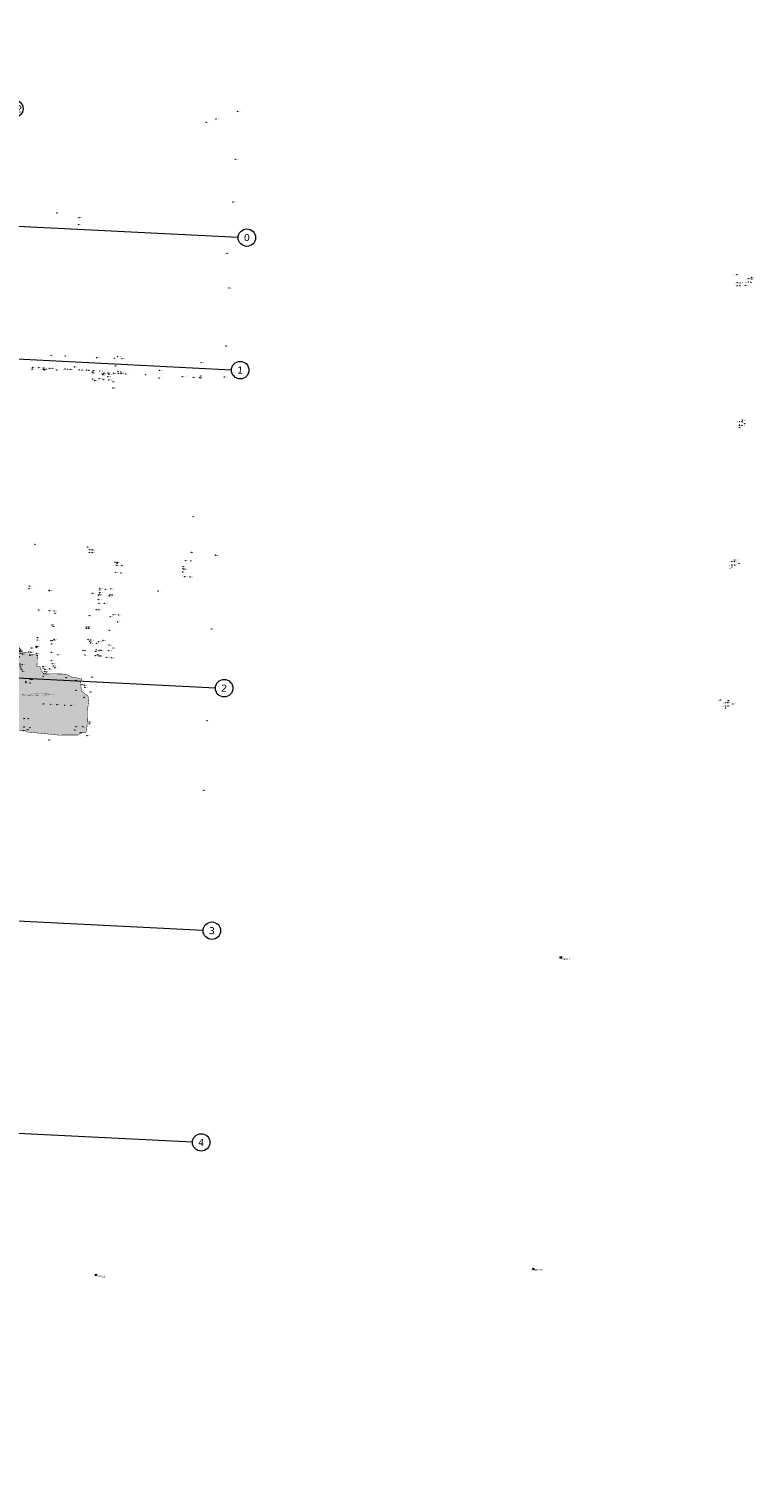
# Model space of a CAD drawing. Header units: millimetres. Extents: x 32690613 to 32693265, y 5342952 to 5344571.
# Tile 18 of 18: x 32692849 to 32693265, y 5343747 to 5344571. Entities that reach past the tile are written whole.
import ezdxf

# ---------------------------------------------------------------- set-up
doc = ezdxf.new("R2010")
doc.units = ezdxf.units.MM
doc.header["$LTSCALE"] = 20
doc.layers.get('0').update_dxf_attribs({"lineweight": 18})
doc.layers.get('Defpoints').update_dxf_attribs({"color": 11, "lineweight": 18})
for name, color, linetype, lineweight in [('Aufmaß_Schraff', 51, 'Continuous', 18), ('Aufmaß_Umriss', 40, 'Continuous', 18), ('Mpt-StBa_Höhe', 6, 'Continuous', 5), ('Mpt-StBa_Pkt', 4, 'Continuous', 9)]:
    doc.layers.add(name, color=color, linetype=linetype, lineweight=lineweight)
doc.styles.add('Arial', font='arial.ttf')
doc.styles.add('Verdana', font='verdana.ttf')

# ---------------------------------------------------------------- blocks, each defined once
blk = doc.blocks.new('A$C78070446')
for p, q in [((4469733.77, 5343068.96), (4469667.48, 5342330.09)), ((4469989.15, 5343046.05), (4469922.86, 5342307.18)), ((4470104.68, 5343035.69), (4470092.34, 5342898.17)), ((4470129.58, 5343033.45), (4470100.95, 5342714.26)), ((4469505.56, 5343027.12), (4470255.14, 5342959.86)), ((4469498.77, 5342951.42), (4470248.35, 5342884.17)), ((4469482.47, 5342769.75), (4470232.05, 5342702.5)), ((4470080.73, 5342716.08), (4470043.07, 5342296.4)), ((4469470.04, 5342631.21), (4470219.62, 5342563.96)), ((4469685.27, 5342528.36), (4469462.61, 5342548.34)), ((4469459.19, 5342510.29), (4470208.78, 5342443.04)), ((4469678.22, 5342449.78), (4469455.56, 5342469.75))]:
    blk.add_line(p, q)
for centre in [(4469734.22, 5343073.94), (4469989.59, 5343051.03), (4470105.13, 5343040.67), (4470130.03, 5343038.43), (4469500.58, 5343027.56), (4470260.12, 5342959.42), (4469493.79, 5342951.87), (4470253.33, 5342883.72), (4469477.49, 5342770.2), (4470237.03, 5342702.05), (4469465.06, 5342631.65), (4470224.6, 5342563.51), (4469457.63, 5342548.79), (4469454.21, 5342510.74), (4469450.58, 5342470.2), (4470213.76, 5342442.59), (4469667.04, 5342325.11), (4469922.41, 5342302.2), (4470042.63, 5342291.42)]:
    blk.add_circle(centre, 5)
at = {"char_height": 4, "attachment_point": 5, "rotation": 354.86, "line_spacing_factor": 0.252012, "style": 'Verdana'}
for s, insert in [('A', (4469734.22, 5343073.94)), ('B', (4469989.59, 5343051.03)), ('C', (4470105.13, 5343040.67)), ('C.2', (4470130.03, 5343038.43)), ('0', (4469500.58, 5343027.56)), ('0', (4470260.12, 5342959.42)), ('1', (4469493.79, 5342951.87)), ('1', (4470253.33, 5342883.72)), ('2', (4469477.49, 5342770.2)), ('2', (4470237.03, 5342702.05)), ('3', (4469465.06, 5342631.65)), ('3', (4470224.6, 5342563.51)), ('3.1', (4469457.63, 5342548.79)), ('4', (4469454.21, 5342510.74)), ('4.1', (4469450.58, 5342470.2)), ('4', (4470213.76, 5342442.59)), ('A', (4469667.04, 5342325.11)), ('B', (4469922.41, 5342302.2)), ('C.1', (4470042.63, 5342291.42))]:
    blk.add_mtext(s, dxfattribs=dict(at, insert=insert))
blk = doc.blocks.new('A$C6B13215B')
at = {"layer": 'Aufmaß_Schraff'}
h = blk.add_hatch(color=256, dxfattribs=at)
h.dxf.hatch_style = 1
edge = h.paths.add_edge_path()
edge.add_line((32692847.58, 5344168.35), (32692847.31, 5344168.97))
edge.add_line((32692847.31, 5344168.97), (32692846.25, 5344168.65))
edge.add_line((32692846.25, 5344168.65), (32692829.05, 5344169.73))
edge.add_line((32692829.05, 5344169.73), (32692826.83, 5344169.96))
edge.add_line((32692826.83, 5344169.96), (32692825.41, 5344170.11))
edge.add_line((32692825.41, 5344170.11), (32692820.8, 5344170.68))
edge.add_line((32692820.8, 5344170.68), (32692818.02, 5344172.57))
edge.add_line((32692818.02, 5344172.57), (32692818.05, 5344189))
edge.add_line((32692818.05, 5344189), (32692817.95, 5344189.62))
edge.add_line((32692817.95, 5344189.62), (32692818.04, 5344195.9))
edge.add_line((32692818.04, 5344195.9), (32692818.57, 5344197.94))
edge.add_line((32692818.57, 5344197.94), (32692818.5, 5344198.16))
edge.add_line((32692818.5, 5344198.16), (32692821.81, 5344199.17))
edge.add_line((32692821.81, 5344199.17), (32692822.79, 5344199.76))
edge.add_line((32692822.79, 5344199.76), (32692823.62, 5344200.33))
edge.add_line((32692823.62, 5344200.33), (32692824.19, 5344200.81))
edge.add_line((32692824.19, 5344200.81), (32692824.65, 5344201.32))
edge.add_line((32692824.65, 5344201.32), (32692825.26, 5344202.06))
edge.add_line((32692825.26, 5344202.06), (32692826.31, 5344203.78))
edge.add_line((32692826.31, 5344203.78), (32692826.98, 5344205.19))
edge.add_line((32692826.98, 5344205.19), (32692827.1, 5344205.45))
edge.add_line((32692827.1, 5344205.45), (32692827.55, 5344207.07))
edge.add_line((32692827.55, 5344207.07), (32692827.79, 5344208.67))
edge.add_line((32692827.79, 5344208.67), (32692828.22, 5344211.24))
edge.add_line((32692828.22, 5344211.24), (32692828.75, 5344212.65))
edge.add_line((32692828.75, 5344212.65), (32692828.93, 5344212.96))
edge.add_line((32692828.93, 5344212.96), (32692829.69, 5344214.02))
edge.add_line((32692829.69, 5344214.02), (32692831.33, 5344215.41))
edge.add_line((32692831.33, 5344215.41), (32692832.53, 5344216.11))
edge.add_line((32692832.53, 5344216.11), (32692833.79, 5344216.51))
edge.add_line((32692833.79, 5344216.51), (32692835.77, 5344216.88))
edge.add_line((32692835.77, 5344216.88), (32692838.65, 5344216.86))
edge.add_line((32692838.65, 5344216.86), (32692838.67, 5344217.28))
edge.add_line((32692838.67, 5344217.28), (32692843.3, 5344217.17))
edge.add_line((32692843.3, 5344217.17), (32692845.63, 5344213.49))
edge.add_line((32692845.63, 5344213.49), (32692848.8, 5344213.3))
edge.add_line((32692848.8, 5344213.3), (32692848.89, 5344214.24))
edge.add_line((32692848.89, 5344214.24), (32692849.44, 5344214.2))
edge.add_arc((32692852.97, 5344213.27), 3.66, 165.2846, 194.266)
edge.add_line((32692849.43, 5344212.37), (32692849.6, 5344212.36))
edge.add_line((32692849.6, 5344212.36), (32692849.6, 5344212.35))
edge.add_line((32692849.6, 5344212.35), (32692854.13, 5344212.12))
edge.add_line((32692854.13, 5344212.12), (32692853.8, 5344205.57))
edge.add_line((32692853.8, 5344205.57), (32692855.51, 5344205.5))
edge.add_line((32692855.51, 5344205.5), (32692856.36, 5344203.1))
edge.add_line((32692856.36, 5344203.1), (32692857.83, 5344201.03))
edge.add_line((32692857.83, 5344201.03), (32692858.59, 5344201.2))
edge.add_line((32692858.59, 5344201.2), (32692863.88, 5344201.25))
edge.add_line((32692863.88, 5344201.25), (32692868.92, 5344201.15))
edge.add_line((32692868.92, 5344201.15), (32692870.8, 5344200.83))
edge.add_line((32692870.8, 5344200.83), (32692871.57, 5344200.5))
edge.add_line((32692871.57, 5344200.5), (32692872.37, 5344200.18))
edge.add_line((32692872.37, 5344200.18), (32692873.05, 5344199.58))
edge.add_line((32692873.05, 5344199.58), (32692877.71, 5344198.77))
edge.add_line((32692877.71, 5344198.77), (32692878.34, 5344198.64))
edge.add_line((32692878.34, 5344198.64), (32692879.31, 5344198.52))
edge.add_line((32692879.31, 5344198.52), (32692878.72, 5344195.57))
edge.add_line((32692878.72, 5344195.57), (32692879.11, 5344193.31))
edge.add_line((32692879.11, 5344193.31), (32692879.05, 5344192.84))
edge.add_line((32692879.05, 5344192.84), (32692879.42, 5344192.03))
edge.add_line((32692879.42, 5344192.03), (32692879.31, 5344191.48))
edge.add_line((32692879.31, 5344191.48), (32692882.68, 5344188.83))
edge.add_line((32692882.68, 5344188.83), (32692883.13, 5344188.28))
edge.add_line((32692883.13, 5344188.28), (32692883.1, 5344187.75))
edge.add_line((32692883.1, 5344187.75), (32692883.54, 5344186.95))
edge.add_line((32692883.54, 5344186.95), (32692882.8, 5344180.36))
edge.add_line((32692882.8, 5344180.36), (32692882.63, 5344173.16))
edge.add_line((32692882.63, 5344173.16), (32692882.33, 5344169.69))
edge.add_line((32692882.33, 5344169.69), (32692881.88, 5344167.76))
edge.add_line((32692881.88, 5344167.76), (32692881.36, 5344167.53))
edge.add_line((32692881.36, 5344167.53), (32692878.91, 5344167.91))
edge.add_line((32692878.91, 5344167.91), (32692878.29, 5344167.73))
edge.add_line((32692878.29, 5344167.73), (32692878.08, 5344166.77))
edge.add_line((32692878.08, 5344166.77), (32692877.51, 5344166.67))
edge.add_line((32692877.51, 5344166.67), (32692877.15, 5344166.24))
edge.add_line((32692877.15, 5344166.24), (32692872.04, 5344166.28))
edge.add_line((32692872.04, 5344166.28), (32692866.24, 5344166.2))
edge.add_line((32692866.24, 5344166.2), (32692849.25, 5344167.9))
edge.add_line((32692849.25, 5344167.9), (32692848.23, 5344167.95))
edge.add_line((32692848.23, 5344167.95), (32692847.58, 5344168.35))
at = {"layer": 'Aufmaß_Umriss', "const_width": 0.25}
blk.add_lwpolyline([(32692847.58, 5344168.35), (32692847.31, 5344168.97), (32692846.25, 5344168.65), (32692829.05, 5344169.73), (32692826.83, 5344169.96), (32692825.41, 5344170.11), (32692820.8, 5344170.68), (32692818.02, 5344172.57), (32692818.05, 5344189), (32692817.95, 5344189.62), (32692818.04, 5344195.9), (32692818.57, 5344197.94), (32692818.5, 5344198.16), (32692821.81, 5344199.17), (32692822.79, 5344199.76), (32692823.62, 5344200.33), (32692824.19, 5344200.81), (32692824.65, 5344201.32), (32692825.26, 5344202.06), (32692826.31, 5344203.78), (32692826.98, 5344205.19), (32692827.1, 5344205.45), (32692827.55, 5344207.07), (32692827.79, 5344208.67), (32692828.22, 5344211.24), (32692828.75, 5344212.65), (32692828.93, 5344212.96), (32692829.69, 5344214.02), (32692831.33, 5344215.41), (32692832.53, 5344216.11), (32692833.79, 5344216.51), (32692835.77, 5344216.88), (32692838.65, 5344216.86), (32692838.67, 5344217.28), (32692843.3, 5344217.17), (32692845.63, 5344213.49), (32692848.8, 5344213.3), (32692848.89, 5344214.24), (32692849.44, 5344214.2, 0.127134), (32692849.43, 5344212.37), (32692849.6, 5344212.36), (32692849.6, 5344212.35), (32692854.13, 5344212.12), (32692853.8, 5344205.57), (32692855.51, 5344205.5), (32692856.36, 5344203.1), (32692857.83, 5344201.03), (32692858.59, 5344201.2), (32692863.88, 5344201.25), (32692868.92, 5344201.15), (32692870.8, 5344200.83), (32692871.57, 5344200.5), (32692872.37, 5344200.18), (32692873.05, 5344199.58), (32692877.71, 5344198.77), (32692878.34, 5344198.64), (32692879.31, 5344198.52), (32692878.72, 5344195.57), (32692879.11, 5344193.31), (32692879.05, 5344192.84), (32692879.42, 5344192.03), (32692879.31, 5344191.48), (32692882.68, 5344188.83), (32692883.13, 5344188.28), (32692883.1, 5344187.75), (32692883.54, 5344186.95), (32692882.8, 5344180.36), (32692882.63, 5344173.16), (32692882.33, 5344169.69), (32692881.88, 5344167.76), (32692881.36, 5344167.53), (32692878.91, 5344167.91), (32692878.29, 5344167.73), (32692878.08, 5344166.77), (32692877.51, 5344166.67), (32692877.15, 5344166.24), (32692872.04, 5344166.28), (32692866.24, 5344166.2), (32692849.25, 5344167.9), (32692848.23, 5344167.95), (32692847.58, 5344168.35)], format="xyb", dxfattribs=at)
at = {"layer": 'Mpt-StBa_Pkt'}
for centre in [(32692831.47, 5344215.22), (32692832.63, 5344215.9), (32692833.85, 5344216.28), (32692834.36, 5344213.29), (32692834.49, 5344213.14), (32692835.79, 5344216.64), (32692838.62, 5344216.62), (32692840.45, 5344215.14), (32692841.37, 5344212.82), (32692841.38, 5344212.95), (32692842.25, 5344216.55), (32692842.67, 5344216.37), (32692843.42, 5344215.85), (32692843.65, 5344211.02), (32692843.66, 5344214.04), (32692844.15, 5344215.02), (32692844.49, 5344213.01), (32692844.5, 5344214.12), (32692845.52, 5344212.55), (32692849.82, 5344211.88), (32692850.35, 5344213.7), (32692853.91, 5344211.96), (32692834.12, 5344208.55), (32692834.13, 5344209.01), (32692834.25, 5344208.54), (32692844.16, 5344206.93), (32692844.3, 5344205.76), (32692844.56, 5344204.64), (32692845.1, 5344203.63), (32692845.38, 5344206.51), (32692845.76, 5344202.72), (32692818.57, 5344197.94), (32692821.9, 5344198.95), (32692822.92, 5344199.56), (32692823.77, 5344200.07), (32692823.87, 5344199.35), (32692824.22, 5344195.79), (32692824.41, 5344200.64), (32692824.83, 5344201.17), (32692825.23, 5344199.13), (32692825.45, 5344201.93), (32692828.26, 5344200.55), (32692829.29, 5344194.85), (32692829.4, 5344197), (32692829.43, 5344197.8), (32692829.44, 5344194.84), (32692840.96, 5344200.45), (32692847.48, 5344196.14), (32692847.51, 5344196.91), (32692849.95, 5344195.99), (32692850.05, 5344198.06), (32692851, 5344198.01, 0), (32692857.3, 5344199.78), (32692870.41, 5344199.08), (32692876.22, 5344197.58), (32692827.83, 5344191.68), (32692828.17, 5344191.67), (32692829.29, 5344191.55), (32692876.17, 5344191.77), (32692880.71, 5344187.84), (32692827.34, 5344182.37), (32692857.45, 5344184.07), (32692861.51, 5344183.73), (32692865.37, 5344183.67), (32692869.5, 5344183.32), (32692873.26, 5344183.26), (32692825.42, 5344170.05), (32692826.92, 5344174.32), (32692829.05, 5344169.73), (32692829.37, 5344171.76), (32692846.46, 5344170.77), (32692846.49, 5344175.7), (32692848.96, 5344175.55), (32692849.77, 5344170.44, 0), (32692876.09, 5344171.03), (32692879.95, 5344170.99, 0), (32692846.25, 5344168.65), (32692848.66, 5344169.37), (32692875.43, 5344169.05, 0)]:
    blk.add_ellipse(centre, major_axis=(0.0679, 0.0734), ratio=1, dxfattribs=at)
at = {"layer": 'Defpoints', "style": 'Arial'}
for s, p in [('Höhenpunkte für G47 SAL und G48 Wertstoffhof aus Außenanlagen Bestandsplan', (32692845.08, 5344189.23)), ('(G47 SAL: LA Hautum; Fa. Huber Landschaftsbau. G48 Wertstoffhof: LA Hautum; Fa. ?)', (32692845.08, 5344188.51))]:
    blk.add_text(s, height=0.35, rotation=2.23749, dxfattribs=at).set_placement(p)
at = {"layer": 'Mpt-StBa_Höhe', "style": 'Arial'}
for s, p in [('492.17 ob', (32692829.94, 5344213.74)), ('492.15 ob', (32692831.38, 5344214.97)), ('492.17 ob', (32692832.6, 5344215.68)), ('492.19 ob', (32692833.79, 5344216.04)), ('492.01 ', (32692834.52, 5344213.31)), ('492.01 ', (32692834.63, 5344213.02)), ('492.21 ob', (32692835.72, 5344216.39)), ('492.20 ob', (32692838.49, 5344216.35)), ('492.06', (32692840.43, 5344214.87)), ('492.20 ob', (32692841.31, 5344216.35)), ('491.94 ', (32692841.39, 5344212.55)), ('491.94 ', (32692841.42, 5344213.09)), ('492.17 ob', (32692841.99, 5344216.06)), ('492.12 ob', (32692842.59, 5344215.56)), ('491.87 ', (32692842.77, 5344214.01)), ('491.72 ', (32692842.76, 5344210.9)), ('492.09 ob', (32692843.25, 5344214.7)), ('492.01 ob', (32692843.42, 5344212.77)), ('492.04 ob', (32692843.42, 5344214.3)), ('491.98 ', (32692845.62, 5344212.47)), ('491.92 ', (32692849.9, 5344211.74)), ('491.97 ', (32692850.41, 5344213.5)), ('491.88 ', (32692853.23, 5344211.66)), ('491.84 ', (32692833.04, 5344204.37)), ('491.69 ', (32692833.16, 5344205.69)), ('491.90 ', (32692833.27, 5344208.39)), ('491.95 ', (32692834.33, 5344208.97)), ('491.90 ', (32692834.37, 5344208.42)), ('491.96 ', (32692843.34, 5344206.6)), ('491.95 ', (32692843.49, 5344205.44)), ('491.94 ', (32692843.86, 5344204.36)), ('491.93 ', (32692844.31, 5344203.38)), ('492.00', (32692845.5, 5344206.45)), ('491.99 ob', (32692818.71, 5344197.86)), ('491.96', (32692821.61, 5344198.61)), ('491.96', (32692822.6, 5344199.24)), ('491.99', (32692823.79, 5344199.89)), ('491.81', (32692823.97, 5344199.25)), ('491.90', (32692824.31, 5344195.68)), ('491.94', (32692824.47, 5344200.52)), ('491.92', (32692824.86, 5344201.01)), ('491.94', (32692825.31, 5344198.99)), ('491.92 ob', (32692825.54, 5344201.87)), ('492.00', (32692827.82, 5344200.23)), ('491.87', (32692828.39, 5344194.81)), ('491.87', (32692829.54, 5344197.7)), ('491.87', (32692829.56, 5344196.88)), ('491.87', (32692829.59, 5344194.73)), ('491.99 ', (32692830.72, 5344201.63)), ('491.88 ', (32692833.09, 5344201.41)), ('491.86 ', (32692840.47, 5344200.08)), ('491.96 ', (32692845.22, 5344202.32)), ('491.87 ', (32692846.62, 5344196.85)), ('491.86 ', (32692847.62, 5344196.11)), ('491.86 ', (32692849.23, 5344195.69)), ('491.93 ', (32692849.26, 5344197.78)), ('492.01 ', (32692851.13, 5344197.91)), ('492. ', (32692856.67, 5344199.51)), ('492.00', (32692870.08, 5344198.76)), ('491.98 ', (32692875.87, 5344197.25)), ('491.87', (32692826.91, 5344191.74)), ('491.87', (32692828.31, 5344191.64)), ('491.87', (32692829.38, 5344191.41)), ('491.95 ', (32692875.91, 5344191.44)), ('492.01 ', (32692880.28, 5344187.5)), ('491.96 ', (32692826.58, 5344182.07)), ('491.73 ', (32692857.61, 5344183.98)), ('491.75 ', (32692861.6, 5344183.6)), ('491.72 ', (32692865.46, 5344183.57)), ('491.76 ', (32692869.61, 5344183.22)), ('491.74 ', (32692873.38, 5344183.14)), ('492.39 ', (32692825.48, 5344170.18)), ('492.01 ', (32692826.18, 5344174.51)), ('492.33 ', (32692829.08, 5344169.81)), ('491.50 ', (32692829.42, 5344171.89)), ('491.88', (32692846.05, 5344175.34)), ('491.53 ', (32692846.04, 5344170.91)), ('491.88 ', (32692848.01, 5344175.53)), ('492.02', (32692849.82, 5344170.23)), ('491.98 ', (32692876.21, 5344170.96)), ('492.02 ', (32692879.71, 5344170.68)), ('492.24 ', (32692845.63, 5344168.8)), ('492.02', (32692847.65, 5344169.33)), ('492.01 ', (32692874.99, 5344168.75))]:
    blk.add_text(s, height=0.35, rotation=2.23749, dxfattribs=at).set_placement(p)

msp = doc.modelspace()

# ---------------------------------------------------------------- linework, layer by layer
at = {"layer": 'Mpt-StBa_Pkt'}
for centre, radius in [((32692950.64, 5344517.1), 0.1), ((32692950.64, 5344517.1), 0.1), ((32692956.37, 5344519.03), 0.1), ((32692968.69, 5344523.38), 0.1), ((32692967.33, 5344496.06), 0.1), ((32692967.33, 5344496.06), 0.1), ((32692966.11, 5344471.56), 0.1), ((32692966.11, 5344471.56), 0.1), ((32692865.27, 5344465.26), 0.1), ((32692865.27, 5344465.26), 0.1), ((32692877.68, 5344458.53), 0.1), ((32692877.68, 5344458.53), 0.1), ((32692877.93, 5344462.64), 0.1), ((32692877.93, 5344462.64), 0.1), ((32692962.64, 5344442.13), 0.1), ((32692962.64, 5344442.13), 0.1), ((32693254.56, 5344429.94), 0.1), ((32693254.56, 5344429.94), 0.1), ((32693254.78, 5344425.29), 0.1), ((32693254.78, 5344425.29), 0.1), ((32693256.35, 5344425.17), 0.1), ((32693256.35, 5344425.17), 0.1), ((32693261.02, 5344425.64), 0.1), ((32693261.02, 5344425.64), 0.1), ((32693261.29, 5344427.67), 0.1), ((32693261.29, 5344427.67), 0.1), ((32693262.39, 5344425.44), 0.1), ((32693262.39, 5344425.44), 0.1), ((32693262.68, 5344427.45), 0.1), ((32693262.68, 5344427.45), 0.1), ((32693262.97, 5344428.42), 0.1), ((32693262.97, 5344428.42), 0.1), ((32692963.67, 5344422.34), 0.1), ((32692963.67, 5344422.34), 0.1), ((32693254.65, 5344423.67), 0.1), ((32693254.65, 5344423.67), 0.1), ((32693256.24, 5344423.54), 0.1), ((32693256.24, 5344423.54), 0.1), ((32693259.32, 5344423.78), 0.1), ((32693259.32, 5344423.78), 0.1), ((32692961.99, 5344389.11), 0.1), ((32692961.99, 5344389.11), 0.1), ((32692851.13, 5344375.9), 0.1), ((32692851.13, 5344375.9), 0.1), ((32692851.32, 5344376.79), 0.1), ((32692851.32, 5344376.79), 0.1), ((32692854.75, 5344376.62), 0.1), ((32692854.75, 5344376.62), 0.1), ((32692857.42, 5344376.49), 0.1), ((32692857.42, 5344376.49), 0.1), ((32692861.11, 5344376.29), 0.1), ((32692861.11, 5344376.29), 0.1), ((32692861.95, 5344383.74), 0.1), ((32692861.95, 5344383.74), 0.1), ((32692862.55, 5344376.21), 0.1), ((32692862.55, 5344376.21), 0.1), ((32692869.91, 5344375.87), 0.1), ((32692869.91, 5344375.87), 0.1), ((32692870.05, 5344383.41), 0.1), ((32692870.05, 5344383.41), 0.1), ((32692871.35, 5344375.78), 0.1), ((32692871.35, 5344375.78), 0.1), ((32692873.11, 5344375.69), 0.1), ((32692873.11, 5344375.69), 0.1), ((32692875.15, 5344377.11), 0.1), ((32692875.15, 5344377.11), 0.1), ((32692887.91, 5344382.45), 0.1), ((32692887.91, 5344382.45), 0.1), ((32692898.08, 5344381.92), 0.1), ((32692898.08, 5344381.92), 0.1), ((32692898.71, 5344377.66), 0.1), ((32692898.71, 5344377.66), 0.1), ((32692899.98, 5344383.03), 0.1), ((32692899.98, 5344383.03), 0.1), ((32692902.43, 5344381.82), 0.1), ((32692902.43, 5344381.82), 0.1), ((32692947.82, 5344379.46), 0.1), ((32692947.82, 5344379.46), 0.1), ((32692857.55, 5344375.57), 0.1), ((32692857.55, 5344375.57), 0.1), ((32692857.83, 5344375.67), 0.1), ((32692857.83, 5344375.67), 0.1), ((32692858.26, 5344375.39), 0.1), ((32692858.26, 5344375.39), 0.1), ((32692865.14, 5344375.26), 0.1), ((32692865.14, 5344375.26), 0.1), ((32692878.26, 5344375.43), 0.1), ((32692878.26, 5344375.43), 0.1), ((32692879.69, 5344375.35), 0.1), ((32692879.69, 5344375.35), 0.1), ((32692882.15, 5344375.22), 0.1), ((32692882.15, 5344375.22), 0.1), ((32692883.57, 5344375.11), 0.1), ((32692883.57, 5344375.11), 0.1), ((32692885.43, 5344374.21), 0.1), ((32692885.43, 5344374.21), 0.1), ((32692885.78, 5344370.18), 0.1), ((32692885.78, 5344370.18), 0.1), ((32692885.98, 5344373.69), 0.1), ((32692885.98, 5344373.69), 0.1), ((32692886.06, 5344374.99), 0.1), ((32692886.06, 5344374.99), 0.1), ((32692886.87, 5344369.4), 0.1), ((32692886.87, 5344369.4), 0.1), ((32692889.54, 5344370.36), 0.1), ((32692889.54, 5344370.36), 0.1), ((32692889.77, 5344374.83), 0.1), ((32692889.77, 5344374.83), 0.1), ((32692891.19, 5344373.05), 0.1), ((32692891.19, 5344373.05), 0.1), ((32692891.55, 5344372.56), 0.1), ((32692891.55, 5344372.56), 0.1), ((32692891.88, 5344369.75), 0.1), ((32692891.88, 5344369.75), 0.1), ((32692892.13, 5344373.52), 0.1), ((32692892.13, 5344373.52), 0.1), ((32692894.4, 5344371.45), 0.1), ((32692894.4, 5344371.45), 0.1), ((32692894.52, 5344373.53), 0.1), ((32692894.52, 5344373.53), 0.1), ((32692894.72, 5344373.52), 0.1), ((32692894.72, 5344373.52), 0.1), ((32692894.89, 5344369.68), 0.1), ((32692894.89, 5344369.68), 0.1), ((32692895.06, 5344372.77), 0.1), ((32692895.06, 5344372.77), 0.1), ((32692897.38, 5344368.55), 0.1), ((32692897.38, 5344368.55), 0.1), ((32692897.66, 5344373.48), 0.1), ((32692897.66, 5344373.48), 0.1), ((32692900.24, 5344373.33), 0.1), ((32692900.24, 5344373.33), 0.1), ((32692900.29, 5344374.3), 0.1), ((32692900.29, 5344374.3), 0.1), ((32692901.87, 5344373.25), 0.1), ((32692901.87, 5344373.25), 0.1), ((32692901.9, 5344374.23), 0.1), ((32692901.9, 5344374.23), 0.1), ((32692904.44, 5344373.11), 0.1), ((32692904.44, 5344373.11), 0.1), ((32692915.95, 5344372.62), 0.1), ((32692915.95, 5344372.62), 0.1), ((32692923.73, 5344370.8), 0.1), ((32692923.73, 5344370.8), 0.1), ((32692923.98, 5344375.16), 0.1), ((32692923.98, 5344375.16), 0.1), ((32692937, 5344371.43), 0.1), ((32692937, 5344371.43), 0.1), ((32692943.4, 5344371.1), 0.1), ((32692943.4, 5344371.1), 0.1), ((32692946.99, 5344370.98), 0.1), ((32692946.99, 5344370.98), 0.1), ((32692947.39, 5344370.72), 0.1), ((32692947.39, 5344370.72), 0.1), ((32692947.45, 5344371.86), 0.1), ((32692947.45, 5344371.86), 0.1), ((32692961.08, 5344371.37), 0.1), ((32692961.08, 5344371.37), 0.1), ((32692897.29, 5344365.04), 0.1), ((32692897.29, 5344365.04), 0.1), ((32693255.98, 5344345.74), 0.1), ((32693255.98, 5344345.74), 0.1), ((32693255.98, 5344343.7), 0.1), ((32693255.98, 5344343.7), 0.1), ((32693257.39, 5344343.67), 0.1), ((32693257.39, 5344343.67), 0.1), ((32693257.4, 5344345.72), 0.1), ((32693257.4, 5344345.72), 0.1), ((32693257.65, 5344346.62), 0.1), ((32693257.65, 5344346.62), 0.1), ((32693259, 5344344.61), 0.1), ((32693259, 5344344.61), 0.1), ((32693256.08, 5344342.5), 0.1), ((32693256.08, 5344342.5), 0.1), ((32692943.23, 5344291.31), 0.1), ((32692943.23, 5344291.31), 0.1), ((32692852.6, 5344275.5), 0.1), ((32692852.6, 5344275.5), 0.1), ((32692882.77, 5344273.99), 0.1), ((32692882.77, 5344273.99), 0.1), ((32692883.85, 5344270.86), 0.1), ((32692883.85, 5344270.86), 0.1), ((32692883.94, 5344272.37), 0.1), ((32692883.94, 5344272.37), 0.1), ((32692885.35, 5344270.78), 0.1), ((32692885.35, 5344270.78), 0.1), ((32692885.44, 5344272.29), 0.1), ((32692885.44, 5344272.29), 0.1), ((32692942.13, 5344270.94), 0.1), ((32692942.13, 5344270.94), 0.1), ((32692956.05, 5344269.26), 0.1), ((32692956.05, 5344269.26), 0.1), ((32692898.58, 5344265.24), 0.1), ((32692898.58, 5344265.24), 0.1), ((32692899.51, 5344263.41), 0.1), ((32692899.51, 5344263.41), 0.1), ((32692899.69, 5344264.6), 0.1), ((32692899.69, 5344264.6), 0.1), ((32692899.76, 5344265.06), 0.1), ((32692899.76, 5344265.06), 0.1), ((32692902.49, 5344263.34), 0.1), ((32692902.49, 5344263.34), 0.1), ((32692937.34, 5344261.48), 0.1), ((32692937.34, 5344261.48), 0.1), ((32692937.42, 5344262.67), 0.1), ((32692937.42, 5344262.67), 0.1), ((32692938.02, 5344261.15), 0.1), ((32692938.02, 5344261.15), 0.1), ((32692938.93, 5344266.05), 0.1), ((32692938.93, 5344266.05), 0.1), ((32692941.91, 5344265.88), 0.1), ((32692941.91, 5344265.88), 0.1), ((32693251.62, 5344263.58), 0.1), ((32693251.62, 5344263.58), 0.1), ((32693251.65, 5344265.63), 0.1), ((32693251.65, 5344265.63), 0.1), ((32693251.68, 5344262.39), 0.1), ((32693251.68, 5344262.39), 0.1), ((32693253.04, 5344263.55), 0.1), ((32693253.04, 5344263.55), 0.1), ((32693253.08, 5344265.6), 0.1), ((32693253.08, 5344265.6), 0.1), ((32693253.25, 5344266.5), 0.1), ((32693253.25, 5344266.5), 0.1), ((32693255.74, 5344264.53), 0.1), ((32693255.74, 5344264.53), 0.1), ((32692898.84, 5344259.51), 0.1), ((32692898.84, 5344259.51), 0.1), ((32692901.86, 5344258.99), 0.1), ((32692901.86, 5344258.99), 0.1), ((32692937.25, 5344259.62), 0.1), ((32692937.25, 5344259.62), 0.1), ((32692938.42, 5344256.93), 0.1), ((32692938.42, 5344256.93), 0.1), ((32692941.4, 5344256.77), 0.1), ((32692941.4, 5344256.77), 0.1), ((32692849.33, 5344250.02), 0.1), ((32692849.33, 5344250.02), 0.1), ((32692849.4, 5344251.52), 0.1), ((32692849.4, 5344251.52), 0.1), ((32692860.82, 5344249.02), 0.1), ((32692860.82, 5344249.02), 0.1), ((32692885.48, 5344247.39), 0.1), ((32692885.48, 5344247.39), 0.1), ((32692889.14, 5344246.35), 0.1), ((32692889.14, 5344246.35), 0.1), ((32692889.62, 5344246.81), 0.1), ((32692889.62, 5344246.81), 0.1), ((32692889.68, 5344247.81), 0.1), ((32692889.68, 5344247.81), 0.1), ((32692889.76, 5344249.32), 0.1), ((32692889.76, 5344249.32), 0.1), ((32692889.79, 5344250.34), 0.1), ((32692889.79, 5344250.34), 0.1), ((32692892.89, 5344249.74), 0.1), ((32692892.89, 5344249.74), 0.1), ((32692895.21, 5344245.96), 0.1), ((32692895.21, 5344245.96), 0.1), ((32692895.72, 5344246.59), 0.1), ((32692895.72, 5344246.59), 0.1), ((32692896.18, 5344249.98), 0.1), ((32692896.18, 5344249.98), 0.1), ((32692896.81, 5344246.39), 0.1), ((32692896.81, 5344246.39), 0.1), ((32692923.11, 5344248.8), 0.1), ((32692923.11, 5344248.8), 0.1), ((32692854.87, 5344237.82), 0.1), ((32692854.87, 5344237.82), 0.1), ((32692860.87, 5344237.52), 0.1), ((32692860.87, 5344237.52), 0.1), ((32692863.66, 5344237.25), 0.1), ((32692863.66, 5344237.25), 0.1), ((32692864.2, 5344235.95), 0.1), ((32692864.2, 5344235.95), 0.1), ((32692887.83, 5344238.06), 0.1), ((32692887.83, 5344238.06), 0.1), ((32692888.97, 5344243.81), 0.1), ((32692888.97, 5344243.81), 0.1), ((32692889.2, 5344237.96), 0.1), ((32692889.2, 5344237.96), 0.1), ((32692889.35, 5344241.7), 0.1), ((32692889.35, 5344241.7), 0.1), ((32692892.38, 5344241.61), 0.1), ((32692892.38, 5344241.61), 0.1), ((32692862.41, 5344229.25), 0.1), ((32692862.41, 5344229.25), 0.1), ((32692863.17, 5344228.43), 0.1), ((32692863.17, 5344228.43), 0.1), ((32692882.12, 5344227.39), 0.1), ((32692882.12, 5344227.39), 0.1), ((32692882.16, 5344228.18), 0.1), ((32692882.16, 5344228.18), 0.1), ((32692883.5, 5344228.09), 0.1), ((32692883.5, 5344228.09), 0.1), ((32692883.88, 5344234.62), 0.1), ((32692883.88, 5344234.62), 0.1), ((32692895.73, 5344233.97), 0.1), ((32692895.73, 5344233.97), 0.1), ((32692897.45, 5344235.15), 0.1), ((32692897.45, 5344235.15), 0.1), ((32692899.93, 5344230.94), 0.1), ((32692899.93, 5344230.94), 0.1), ((32692900.49, 5344234.98), 0.1), ((32692900.49, 5344234.98), 0.1), ((32692854, 5344220.74), 0.1), ((32692854, 5344220.74), 0.1), ((32692854.07, 5344221.94), 0.1), ((32692854.07, 5344221.94), 0.1), ((32692861.92, 5344220.3), 0.1), ((32692861.92, 5344220.3), 0.1), ((32692862.72, 5344220.25), 0.1), ((32692862.72, 5344220.25), 0.1), ((32692863.52, 5344221.1), 0.1), ((32692863.52, 5344221.1), 0.1), ((32692883.08, 5344220.8), 0.1), ((32692883.08, 5344220.8), 0.1), ((32692883.45, 5344227.29), 0.1), ((32692883.45, 5344227.29), 0.1), ((32692883.89, 5344219.96), 0.1), ((32692883.89, 5344219.96), 0.1), ((32692884.62, 5344220.73), 0.1), ((32692884.62, 5344220.73), 0.1), ((32692889.08, 5344219.68), 0.1), ((32692889.08, 5344219.68), 0.1), ((32692891.55, 5344220.37), 0.1), ((32692891.55, 5344220.37), 0.1), ((32692895.24, 5344226.27), 0.1), ((32692895.24, 5344226.27), 0.1), ((32692953.9, 5344226.9), 0.1), ((32692953.9, 5344226.9), 0.1), ((32692850.59, 5344216.08), 0.1), ((32692850.59, 5344216.08), 0.1), ((32692853.3, 5344216.98), 0.1), ((32692853.3, 5344216.98), 0.1), ((32692853.52, 5344216.25), 0.1), ((32692853.52, 5344216.25), 0.1), ((32692853.68, 5344213.08), 0.1), ((32692853.68, 5344213.08), 0.1), ((32692853.87, 5344216.94), 0.1), ((32692853.87, 5344216.94), 0.1), ((32692862.04, 5344213.66), 0.1), ((32692862.04, 5344213.66), 0.1), ((32692862.27, 5344218.43), 0.1), ((32692862.27, 5344218.43), 0.1), ((32692865.87, 5344212.34), 0.1), ((32692865.87, 5344212.34), 0.1), ((32692880.14, 5344214.66), 0.1), ((32692880.14, 5344214.66), 0.1), ((32692881.18, 5344212), 0.1), ((32692881.18, 5344212), 0.1), ((32692881.33, 5344214.51), 0.1), ((32692881.33, 5344214.51), 0.1), ((32692884.5, 5344219.03), 0.1), ((32692884.5, 5344219.03), 0.1), ((32692887.25, 5344211.7), 0.1), ((32692887.25, 5344211.7), 0.1), ((32692887.37, 5344214.19), 0.1), ((32692887.37, 5344214.19), 0.1), ((32692887.8, 5344215.05), 0.1), ((32692887.8, 5344215.05), 0.1), ((32692887.96, 5344218.84), 0.1), ((32692887.96, 5344218.84), 0.1), ((32692888.5, 5344212.18), 0.1), ((32692888.5, 5344212.18), 0.1), ((32692889.33, 5344211.51), 0.1), ((32692889.33, 5344211.51), 0.1), ((32692889.56, 5344214.81), 0.1), ((32692889.56, 5344214.81), 0.1), ((32692890.24, 5344211.56), 0.1), ((32692890.24, 5344211.56), 0.1), ((32692890.47, 5344214.78), 0.1), ((32692890.47, 5344214.78), 0.1), ((32692894.94, 5344214.51), 0.1), ((32692894.94, 5344214.51), 0.1), ((32692895.09, 5344217.89), 0.1), ((32692895.09, 5344217.89), 0.1), ((32692897.42, 5344216.17), 0.1), ((32692897.42, 5344216.17), 0.1), ((32692857.31, 5344205.52), 0.1), ((32692857.31, 5344205.52), 0.1), ((32692857.31, 5344204.54), 0.1), ((32692857.31, 5344204.54), 0.1), ((32692858.3, 5344203.77), 0.1), ((32692858.3, 5344203.77), 0.1), ((32692861.05, 5344204.15), 0.1), ((32692861.05, 5344204.15), 0.1), ((32692861.96, 5344208.83), 0.1), ((32692861.96, 5344208.83), 0.1), ((32692862.55, 5344207.08), 0.1), ((32692862.55, 5344207.08), 0.1), ((32692863.21, 5344205.78), 0.1), ((32692863.21, 5344205.78), 0.1), ((32692864.16, 5344204.89), 0.1), ((32692864.16, 5344204.89), 0.1), ((32692893.61, 5344210.69), 0.1), ((32692893.61, 5344210.69), 0.1), ((32692896.42, 5344210.45), 0.1), ((32692896.42, 5344210.45), 0.1), ((32692857.79, 5344201.42), 0.1), ((32692857.79, 5344201.42), 0.1), ((32692858.17, 5344202.58), 0.1), ((32692858.17, 5344202.58), 0.1), ((32692859.11, 5344202.36), 0.1), ((32692859.11, 5344202.36), 0.1), ((32692879.56, 5344195.09), 0.1), ((32692879.56, 5344195.09), 0.1), ((32692880.87, 5344194.5), 0.1), ((32692880.87, 5344194.5), 0.1), ((32692885.29, 5344199.38), 0.1), ((32692885.29, 5344199.38), 0.1), ((32692881.36, 5344193.58), 0.1), ((32692881.36, 5344193.58), 0.1), ((32692884.45, 5344190.88), 0.1), ((32692884.45, 5344190.88), 0.1), ((32693245.2, 5344186.34), 0.1), ((32693245.2, 5344186.34), 0.1), ((32693247.9, 5344184.86), 0.1), ((32693247.9, 5344184.86), 0.1), ((32693247.95, 5344182.81), 0.1), ((32693247.95, 5344182.81), 0.1), ((32693247.97, 5344181.63), 0.1), ((32693247.97, 5344181.63), 0.1), ((32693249.3, 5344184.88), 0.1), ((32693249.3, 5344184.88), 0.1), ((32693249.35, 5344182.84), 0.1), ((32693249.35, 5344182.84), 0.1), ((32693249.54, 5344185.86), 0.1), ((32693249.54, 5344185.86), 0.1), ((32693252.14, 5344183.97), 0.1), ((32693252.14, 5344183.97), 0.1), ((32692883.67, 5344172.66), 0.1), ((32692883.67, 5344172.66), 0.1), ((32692883.79, 5344173.71), 0.1), ((32692883.79, 5344173.71), 0.1), ((32692951.24, 5344174.39), 0.1), ((32692951.24, 5344174.39), 0.1), ((32692860.78, 5344163.43), 0.1), ((32692860.78, 5344163.43), 0.1), ((32692879.02, 5344167.34), 0.1), ((32692879.02, 5344167.34), 0.1), ((32692882.5, 5344165.86), 0.1), ((32692882.5, 5344165.86), 0.1), ((32692949.25, 5344134.55), 0.1), ((32692949.25, 5344134.55), 0.1), ((32693153.73, 5344038.8), 0.5), ((32693153.73, 5344038.8), 0.5), ((32692887.63, 5343856.98), 0.5), ((32692887.63, 5343856.98), 0.5), ((32693137.95, 5343860.38), 0.5), ((32693137.95, 5343860.38), 0.5)]:
    msp.add_circle(centre, radius, dxfattribs=at)

# ---------------------------------------------------------------- block references
msp.add_blockref('A$C6B13215B', (0, 0))
at = {"layer": 'Defpoints', "rotation": 2.237485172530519}
msp.add_blockref('A$C78070446', (28434719.52, -168960.66), dxfattribs=at)

# ---------------------------------------------------------------- texts
at = {"layer": 'Mpt-StBa_Höhe', "style": 'Arial'}
for s, height, p in [('491.30', 0.35, (32692950.9, 5344516.86)), ('491.43', 0.35, (32692956.63, 5344518.79)), ('491.13', 0.35, (32692968.95, 5344523.14)), ('491.26', 0.35, (32692967.58, 5344495.82)), ('491.40', 0.35, (32692966.36, 5344471.31)), ('491.05', 0.35, (32692865.52, 5344465.02)), ('490.95', 0.35, (32692877.93, 5344458.29)), ('490.95', 0.35, (32692878.18, 5344462.4)), ('491.58', 0.35, (32692962.9, 5344441.89)), ('491.43', 0.35, (32693252.38, 5344429.49)), ('491.48', 0.35, (32693253.08, 5344424.82)), ('491.48', 0.35, (32693256.6, 5344424.93)), ('491.34', 0.35, (32693259.21, 5344425.2)), ('491.34', 0.35, (32693259.4, 5344427.25)), ('491.34', 0.35, (32693262.65, 5344425.2)), ('491.34', 0.35, (32693262.93, 5344427.21)), ('491.31', 0.35, (32693263.54, 5344428.12)), ('491.77', 0.35, (32692963.92, 5344422.1)), ('491.48', 0.35, (32693252.97, 5344423.21)), ('491.48', 0.35, (32693255.36, 5344422.95)), ('491.39', 0.35, (32693259.77, 5344423.43)), ('491.79', 0.35, (32692962.25, 5344388.87)), ('491.57', 0.35, (32692851.58, 5344376.55)), ('491.54', 0.35, (32692855, 5344376.37)), ('491.67', 0.35, (32692855.71, 5344375.52)), ('491.56', 0.35, (32692857.67, 5344376.24)), ('491.67', 0.35, (32692857.94, 5344375.78)), ('491.56', 0.35, (32692860.26, 5344375.7)), ('491.37', 0.35, (32692862.21, 5344383.5)), ('491.57', 0.35, (32692862.81, 5344375.97)), ('491.37', 0.35, (32692870.3, 5344383.17)), ('491.55', 0.35, (32692873.36, 5344375.45)), ('491.51', 0.35, (32692875.4, 5344376.87)), ('491.38', 0.35, (32692888.16, 5344382.21)), ('491.37', 0.35, (32692898.34, 5344381.68)), ('491.47', 0.35, (32692898.97, 5344377.42)), ('491.36', 0.35, (32692900.24, 5344382.79)), ('491.35', 0.35, (32692902.69, 5344381.58)), ('491.38', 0.35, (32692948.07, 5344379.22)), ('491.64', 0.35, (32692850.03, 5344375.23)), ('491.70', 0.35, (32692858.42, 5344375.36)), ('491.63', 0.35, (32692865.39, 5344375.02)), ('491.57', 0.35, (32692868.33, 5344375.26)), ('491.57', 0.35, (32692871.18, 5344375.24)), ('491.57', 0.35, (32692876.47, 5344374.84)), ('491.56', 0.35, (32692879.18, 5344374.71)), ('491.56', 0.35, (32692881.37, 5344374.63)), ('491.57', 0.35, (32692883.83, 5344374.87)), ('491.69', 0.35, (32692885.68, 5344373.97)), ('491.70', 0.35, (32692886.03, 5344369.94)), ('491.70', 0.35, (32692886.23, 5344373.45)), ('491.56', 0.35, (32692886.31, 5344374.75)), ('491.66', 0.35, (32692887.12, 5344369.16)), ('491.61', 0.35, (32692889.8, 5344370.12)), ('491.55', 0.35, (32692890.02, 5344374.59)), ('491.70', 0.35, (32692891.45, 5344372.8)), ('491.72', 0.35, (32692891.8, 5344372.32)), ('491.58', 0.35, (32692892.13, 5344369.51)), ('491.54', 0.35, (32692892.38, 5344373.28)), ('491.66', 0.35, (32692894.66, 5344371.21)), ('491.66', 0.35, (32692894.78, 5344373.29)), ('491.68', 0.35, (32692895.15, 5344369.44)), ('491.62', 0.35, (32692895.31, 5344372.53)), ('491.66', 0.35, (32692897.63, 5344368.31)), ('491.45', 0.35, (32692897.92, 5344373.24)), ('491.48', 0.35, (32692900.49, 5344373.09)), ('491.55', 0.35, (32692900.54, 5344374.06)), ('491.50', 0.35, (32692902.12, 5344373.01)), ('491.56', 0.35, (32692902.15, 5344373.98)), ('491.57', 0.35, (32692904.69, 5344372.87)), ('491.67', 0.35, (32692916.21, 5344372.38)), ('491.70', 0.35, (32692923.99, 5344370.56)), ('491.50', 0.35, (32692924.23, 5344374.92)), ('491.65', 0.35, (32692937.25, 5344371.19)), ('491.66', 0.35, (32692943.65, 5344370.86)), ('491.69', 0.35, (32692947.24, 5344370.74)), ('491.65', 0.35, (32692947.64, 5344370.47)), ('491.57', 0.35, (32692947.7, 5344371.62)), ('491.59', 0.35, (32692961.34, 5344371.13)), ('491.80', 0.35, (32692897.54, 5344364.8)), ('491.57', 0.35, (32693254.18, 5344345.29)), ('491.57', 0.35, (32693254.19, 5344343.25)), ('491.57', 0.35, (32693257.56, 5344345.15)), ('491.57', 0.35, (32693257.65, 5344343.43)), ('491.56', 0.35, (32693258.16, 5344346.39)), ('491.55', 0.35, (32693259.25, 5344344.37)), ('491.59', 0.35, (32693253.86, 5344341.93)), ('491.65', 0.35, (32692943.48, 5344291.07)), ('491.81', 0.35, (32692852.85, 5344275.26)), ('491.86', 0.35, (32692883.02, 5344273.75)), ('491.96', 0.35, (32692884.1, 5344270.61)), ('491.91', 0.35, (32692884.19, 5344272.13)), ('491.92', 0.35, (32692885.61, 5344270.54)), ('491.90', 0.35, (32692885.69, 5344272.05)), ('491.57', 0.35, (32692942.38, 5344270.69)), ('491.66', 0.35, (32692956.3, 5344269.01)), ('491.99', 0.35, (32692898.84, 5344265)), ('492.00', 0.35, (32692899.77, 5344263.17)), ('491.98', 0.35, (32692899.95, 5344264.36)), ('491.98', 0.35, (32692900.02, 5344264.82)), ('491.99', 0.35, (32692902.74, 5344263.1)), ('491.77', 0.35, (32692937.6, 5344261.23)), ('491.75', 0.35, (32692937.67, 5344262.43)), ('491.89', 0.35, (32692938.27, 5344260.91)), ('491.60', 0.35, (32692939.18, 5344265.81)), ('492.14', 0.35, (32693249.73, 5344261.56)), ('492.15', 0.35, (32693249.78, 5344263.17)), ('492.15', 0.35, (32693249.79, 5344265.08)), ('492.15', 0.35, (32693253.29, 5344263.31)), ('492.15', 0.35, (32693253.33, 5344265.36)), ('492.14', 0.35, (32693253.81, 5344266.21)), ('492.17', 0.35, (32693256, 5344264.28)), ('492.03', 0.35, (32692899.09, 5344259.26)), ('492.03', 0.35, (32692902.12, 5344258.74)), ('491.65', 0.35, (32692937.5, 5344259.38)), ('491.67', 0.35, (32692938.68, 5344256.69)), ('491.66', 0.35, (32692941.66, 5344256.53)), ('491.87', 0.35, (32692849.58, 5344249.78)), ('491.90', 0.35, (32692849.65, 5344251.28)), ('491.89', 0.35, (32692861.07, 5344248.78)), ('492.06', 0.35, (32692885.74, 5344247.14)), ('492.11', 0.35, (32692889.22, 5344243.57)), ('492.11', 0.35, (32692889.4, 5344246.11)), ('492.10', 0.35, (32692889.87, 5344246.57)), ('492.09', 0.35, (32692889.93, 5344247.57)), ('492.10', 0.35, (32692890.01, 5344249.08)), ('492.08', 0.35, (32692890.05, 5344250.1)), ('492.13', 0.35, (32692893.14, 5344249.5)), ('492.09', 0.35, (32692895.46, 5344245.72)), ('492.12', 0.35, (32692895.97, 5344246.35)), ('492.12', 0.35, (32692896.43, 5344249.74)), ('492.11', 0.35, (32692897.06, 5344246.15)), ('491.79', 0.35, (32692923.36, 5344248.56)), ('491.99', 0.35, (32692855.12, 5344237.58)), ('492.02', 0.35, (32692861.12, 5344237.28)), ('492.12', 0.35, (32692863.92, 5344237.01)), ('492.18', 0.35, (32692864.45, 5344235.71)), ('492.10', 0.35, (32692888.09, 5344237.82)), ('492.11', 0.35, (32692889.46, 5344237.72)), ('492.10', 0.35, (32692889.61, 5344241.45)), ('492.14', 0.35, (32692892.63, 5344241.37)), ('492.22', 0.35, (32692862.66, 5344229.01)), ('492.22', 0.35, (32692863.42, 5344228.18)), ('492.98', 0.35, (32692882.38, 5344227.15)), ('492.98', 0.35, (32692882.41, 5344227.94)), ('492.04', 0.35, (32692883.75, 5344227.85)), ('492.08', 0.35, (32692884.13, 5344234.38)), ('492.16', 0.35, (32692895.98, 5344233.73)), ('492.18', 0.35, (32692897.7, 5344234.91)), ('492.03', 0.35, (32692900.18, 5344230.7)), ('492.08', 0.35, (32692900.75, 5344234.74)), ('492.17', 0.35, (32692854.26, 5344220.5)), ('492.18', 0.35, (32692854.33, 5344221.7)), ('492.18', 0.35, (32692862.17, 5344220.06)), ('492.18', 0.35, (32692862.97, 5344220.01)), ('492.18', 0.35, (32692863.77, 5344220.86)), ('492.09', 0.35, (32692883.33, 5344220.56)), ('492.02', 0.35, (32692883.71, 5344227.05)), ('492.16', 0.35, (32692884.14, 5344219.72)), ('492.03', 0.35, (32692884.87, 5344220.48)), ('492.17', 0.35, (32692889.34, 5344219.44)), ('492.10', 0.35, (32692891.81, 5344220.12)), ('492.03', 0.35, (32692895.49, 5344226.02)), ('492.17', 0.35, (32692954.16, 5344226.66)), ('492.06', 0.35, (32692850.85, 5344215.84)), ('492.16', 0.35, (32692853.56, 5344216.73)), ('492.18', 0.35, (32692853.77, 5344216.01)), ('492.22', 0.35, (32692853.93, 5344212.84)), ('492.17', 0.35, (32692854.12, 5344216.7)), ('492.21', 0.35, (32692862.29, 5344213.41)), ('492.24', 0.35, (32692862.53, 5344218.19)), ('492.17', 0.35, (32692866.12, 5344212.09)), ('492.22', 0.35, (32692880.39, 5344214.42)), ('492.21', 0.35, (32692881.43, 5344211.76)), ('492.20', 0.35, (32692881.58, 5344214.26)), ('492.17', 0.35, (32692884.76, 5344218.79)), ('492.21', 0.35, (32692887.5, 5344211.46)), ('492.18', 0.35, (32692887.63, 5344213.95)), ('492.16', 0.35, (32692888.06, 5344214.8)), ('492.18', 0.35, (32692888.21, 5344218.6)), ('492.17', 0.35, (32692888.76, 5344211.94)), ('492.17', 0.35, (32692889.58, 5344211.26)), ('492.17', 0.35, (32692889.81, 5344214.57)), ('492.18', 0.35, (32692890.5, 5344211.32)), ('492.17', 0.35, (32692890.72, 5344214.54)), ('492.20', 0.35, (32692895.19, 5344214.27)), ('492.18', 0.35, (32692895.34, 5344217.65)), ('492.20', 0.35, (32692897.67, 5344215.92)), ('492.37', 0.35, (32692857.57, 5344205.28)), ('491.81', 0.35, (32692857.56, 5344204.3)), ('492.30', 0.35, (32692858.56, 5344203.53)), ('492.34', 0.35, (32692861.3, 5344203.91)), ('492.35', 0.35, (32692862.21, 5344208.59)), ('492.36', 0.35, (32692862.8, 5344206.84)), ('492.30', 0.35, (32692863.46, 5344205.54)), ('491.16', 0.35, (32692864.42, 5344204.64)), ('492.18', 0.35, (32692893.87, 5344210.45)), ('492.21', 0.35, (32692896.67, 5344210.2)), ('491.16', 0.35, (32692858.04, 5344201.18)), ('492.42', 0.35, (32692858.42, 5344202.34)), ('492.37', 0.35, (32692859.36, 5344202.12)), ('492.33', 0.35, (32692879.81, 5344194.85)), ('492.29', 0.35, (32692881.13, 5344194.26)), ('492.28', 0.35, (32692885.55, 5344199.14)), ('492.35', 0.35, (32692881.61, 5344193.33)), ('492.29', 0.35, (32692884.7, 5344190.64)), ('492.38', 0.35, (32693243.08, 5344185.7)), ('492.35', 0.35, (32693245.79, 5344180.91)), ('492.36', 0.35, (32693245.93, 5344184.45)), ('492.36', 0.35, (32693245.96, 5344182.35)), ('492.36', 0.35, (32693249.55, 5344184.64)), ('492.36', 0.35, (32693249.6, 5344182.6)), ('492.34', 0.35, (32693250.05, 5344185.61)), ('492.30', 0.35, (32693252.4, 5344183.73)), ('492.39', 0.35, (32692883.92, 5344172.42)), ('492.42', 0.35, (32692884.05, 5344173.47)), ('491.93', 0.35, (32692951.49, 5344174.15)), ('492.37', 0.35, (32692861.03, 5344163.19)), ('492.42', 0.35, (32692879.27, 5344167.1)), ('492.40', 0.35, (32692882.75, 5344165.62)), ('492.19', 0.35, (32692949.51, 5344134.31)), ('493.11', 1, (32693154.6, 5344037.37)), ('492.90', 1, (32693138.72, 5343859.28)), ('493.28', 1, (32692888.59, 5343855.49))]:
    msp.add_text(s, height=height, rotation=2.23749, dxfattribs=at).set_placement(p)

doc.saveas('drawing.dxf')
